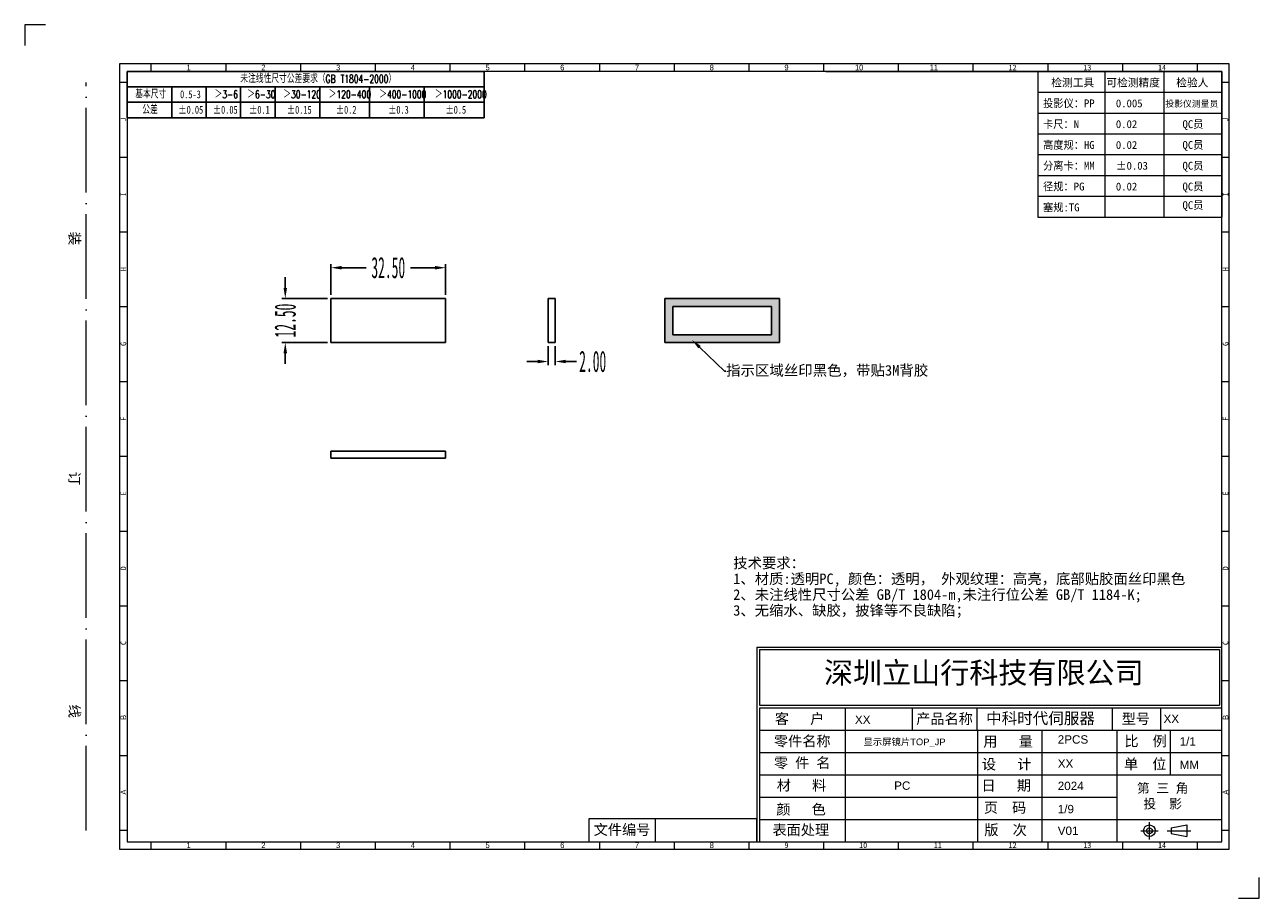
# Model space of a CAD drawing. Header units: millimetres. Extents: x 4224 to 4574, y 2326 to 2574.
import ezdxf
from ezdxf import colors
from ezdxf.entities.mleader import LeaderData, LeaderLine
from ezdxf.math import Vec2, Vec3

# ---------------------------------------------------------------- set-up
doc = ezdxf.new("R2010")
doc.units = ezdxf.units.MM
for name, pattern in [('ACAD_ISO04W100', [30, 24, -3, 0, -3]), ('CENTERLINE', [30, 12, -1.5, 3, -1.5, 12]), ('SLD-实线', [0])]:
    doc.linetypes.add(name, pattern=pattern)
for name, color, linetype in [('35002034-01_DXF_TEXT', 7, 'Continuous'), ('FRAME', 4, 'Continuous'), ('蓝色线', 5, 'SLD-实线')]:
    doc.layers.add(name, color=color, linetype=linetype)
doc.layers.add('框', color=1, linetype='CENTERLINE', lineweight=5)
doc.styles.add('s', font='txt')
doc.styles.add('SIMPLEX', font='SIMPLEX.shx', dxfattribs={"height": 3.5})
doc.styles.add('SLDTEXTSTYLE1', font='TXT', dxfattribs={"width": 0.469})
doc.styles.add('SLDTEXTSTYLE6', font='TXT', dxfattribs={"width": 0.7, "bigfont": 'bigfont'})
doc.styles.add('SLDTEXTSTYLE7', font='TXT', dxfattribs={"width": 0.7})
doc.styles.get("Standard").update_dxf_attribs({"font": 'arial.ttf'})
doc.styles.add('STYLE3', font='swissi.ttf', dxfattribs={"height": 3})
doc.dimstyles.new('副本 SLDDIMSTYLE1', dxfattribs={"dimtxt": 6, "dimasz": 3, "dimexe": 1, "dimexo": 1, "dimgap": 0.875, "dimtad": 0, "dimrnd": 1e-09, "dimzin": 4, "dimdsep": 46, "dimtxsty": 'SLDTEXTSTYLE1', "dimcen": 0.09, "dimclrd": 4, "dimclre": 4, "dimclrt": 6, "dimadec": 0, "dimazin": 0, "dimtfac": 1, "dimtofl": 0, "dimtmove": 0, "dimatfit": 3, "dimfxl": 0, "dimtolj": 1, "dimtzin": 12, "dimarcsym": 0})

# ---------------------------------------------------------------- blocks, each defined once
blk = doc.blocks.new('SW_TABLEANNOTATION_0')
at = {"layer": '蓝色线', "color": 0}
for p, q in [((0, 0), (0, -12.39)), ((95.59, 0), (0, 0)), ((95.59, -12.39), (95.59, 0)), ((0, -4.13), (95.59, -4.13)), ((11.95, -4.13), (11.95, -12.39)), ((21.18, -4.13), (21.18, -12.39)), ((30.4, -4.13), (30.4, -12.39)), ((39.63, -4.13), (39.63, -12.39)), ((51.58, -4.13), (51.58, -12.39)), ((64.89, -4.13), (64.89, -12.39)), ((79.56, -4.13), (79.56, -12.39)), ((0, -8.26), (95.59, -8.26)), ((0, -12.39), (95.59, -12.39))]:
    blk.add_line(p, q, dxfattribs=at)
at = {"layer": '蓝色线', "color": 0, "attachment_point": 1}
for s, insert, char_height, style in [('\\M+196A2\\M+1928D线\\M+190AB\\M+18EDA\\M+190A1\\M+18CF6\\M+18DB7\\M+19776\\M+18B81\\M+18169GB T1804-2000\\M+1816A', (30.32, -0.93), 2.11667, 'SLDTEXTSTYLE6'), ('\\M+18AEE\\M+1967B\\M+18EDA\\M+190A1', (2.2, -5.06), 2.1167, 'SLDTEXTSTYLE6'), ('0.5-3', (14.2, -5.06), 2.117, 'SLDTEXTSTYLE7'), ('\\M+181843-6', (23.43, -5.06), 2.1167, 'SLDTEXTSTYLE6'), ('\\M+181846-30', (32.18, -5.06), 2.1167, 'SLDTEXTSTYLE6'), ('\\M+1818430-120', (41.82, -5.06), 2.1167, 'SLDTEXTSTYLE6'), ('\\M+18184120-400', (53.98, -5.06), 2.1167, 'SLDTEXTSTYLE6'), ('\\M+18184400-1000', (67.5, -5.06), 2.1167, 'SLDTEXTSTYLE6'), ('\\M+181841000-2000', (82.38, -5.06), 2.1167, 'SLDTEXTSTYLE6'), ('\\M+18CF6\\M+18DB7', (4.09, -9.19), 2.1167, 'SLDTEXTSTYLE6'), ('\\M+5A1C00.05', (13.73, -9.19), 2.1167, 'SLDTEXTSTYLE7'), ('\\M+5A1C00.05', (22.95, -9.19), 2.1167, 'SLDTEXTSTYLE7'), ('\\M+5A1C00.1', (32.65, -9.19), 2.1167, 'SLDTEXTSTYLE7'), ('\\M+5A1C00.15', (42.77, -9.19), 2.1167, 'SLDTEXTSTYLE7'), ('\\M+5A1C00.2', (55.87, -9.19), 2.1167, 'SLDTEXTSTYLE7'), ('\\M+5A1C00.3', (69.86, -9.19), 2.1167, 'SLDTEXTSTYLE7'), ('\\M+5A1C00.5', (85.21, -9.19), 2.1167, 'SLDTEXTSTYLE7')]:
    blk.add_mtext(s, dxfattribs=dict(at, insert=insert, char_height=char_height, style=style))
blk = doc.blocks.new('*D205')
at = {"color": 4, "lineweight": -2}
for p, q in [((4310.63, 2497.22), (4310.63, 2505.93)), ((4313.63, 2504.93), (4320.61, 2504.93)), ((4340.13, 2504.93), (4333.14, 2504.93)), ((4343.13, 2497.22), (4343.13, 2505.93))]:
    blk.add_line(p, q, dxfattribs=at)
at = {"color": 4}
for points in [[(4313.63, 2505.43), (4313.63, 2504.43), (4310.63, 2504.93)], [(4340.13, 2505.43), (4340.13, 2504.43), (4343.13, 2504.93)]]:
    blk.add_solid(points, dxfattribs=at)
at = {"layer": 'Defpoints', "color": 0}
for p in [(4343.13, 2504.93), (4310.63, 2496.22), (4343.13, 2496.22)]:
    blk.add_point(p, dxfattribs=at)
at = {"color": 6, "insert": (4326.88, 2504.93), "char_height": 6, "attachment_point": 5, "style": 'SLDTEXTSTYLE1'}
blk.add_mtext('\\A1;32.50', dxfattribs=at)
blk = doc.blocks.new('*D206')
at = {"color": 4, "lineweight": -2}
for p, q in [((4297.7, 2499.22), (4297.7, 2502.22)), ((4309.63, 2496.22), (4296.7, 2496.22)), ((4309.63, 2483.72), (4296.7, 2483.72)), ((4297.7, 2480.72), (4297.7, 2477.72))]:
    blk.add_line(p, q, dxfattribs=at)
at = {"color": 4}
for points in [[(4297.2, 2499.22), (4298.2, 2499.22), (4297.7, 2496.22)], [(4297.2, 2480.72), (4298.2, 2480.72), (4297.7, 2483.72)]]:
    blk.add_solid(points, dxfattribs=at)
at = {"layer": 'Defpoints', "color": 0}
for p in [(4297.7, 2496.22), (4310.63, 2496.22), (4310.63, 2483.72)]:
    blk.add_point(p, dxfattribs=at)
at = {"color": 6, "insert": (4297.7, 2489.97), "char_height": 6, "attachment_point": 5, "rotation": 90, "style": 'SLDTEXTSTYLE1'}
blk.add_mtext('\\A1;12.50', dxfattribs=at)
blk = doc.blocks.new('*D207')
at = {"color": 4, "lineweight": -2}
for p, q in [((4372.17, 2482.72), (4372.17, 2477.38)), ((4374.17, 2482.72), (4374.17, 2477.38)), ((4369.17, 2478.38), (4366.17, 2478.38)), ((4377.17, 2478.38), (4380.17, 2478.38))]:
    blk.add_line(p, q, dxfattribs=at)
at = {"color": 4}
for points in [[(4369.17, 2478.88), (4369.17, 2477.88), (4372.17, 2478.38)], [(4377.17, 2478.88), (4377.17, 2477.88), (4374.17, 2478.38)]]:
    blk.add_solid(points, dxfattribs=at)
at = {"layer": 'Defpoints', "color": 0}
for p in [(4372.17, 2483.72), (4374.17, 2483.72), (4374.17, 2478.38)]:
    blk.add_point(p, dxfattribs=at)
at = {"color": 6, "insert": (4384.79, 2478.38), "char_height": 6, "attachment_point": 5, "style": 'SLDTEXTSTYLE1'}
blk.add_mtext('\\A1;2.00', dxfattribs=at)

msp = doc.modelspace()

# ---------------------------------------------------------------- hatches: boundary and pattern name
h = msp.add_hatch(color=3)
h.dxf.hatch_style = 1
h.paths.add_polyline_path([(4437.71, 2496.221), (4405.21, 2496.221), (4405.21, 2483.721), (4437.71, 2483.721)])
h.paths.add_polyline_path([(4407.46, 2485.971), (4407.46, 2493.971), (4435.46, 2493.971), (4435.46, 2485.971)], flags=16)

# ---------------------------------------------------------------- linework, layer by layer
at = {"color": 7, "linetype": 'Continuous'}
for p, q in [((4310.625, 2483.721), (4310.625, 2496.221)), ((4310.625, 2496.221), (4343.125, 2496.221)), ((4343.125, 2496.221), (4343.125, 2483.721)), ((4372.168, 2496.221), (4372.168, 2483.721)), ((4374.168, 2496.221), (4372.168, 2496.221)), ((4374.168, 2496.221), (4374.168, 2483.721)), ((4437.71, 2496.221), (4405.21, 2496.221)), ((4405.21, 2496.221), (4405.21, 2483.721)), ((4407.46, 2493.971), (4435.46, 2493.971)), ((4407.46, 2485.971), (4407.46, 2493.971)), ((4435.46, 2493.971), (4435.46, 2485.971)), ((4437.71, 2483.721), (4437.71, 2496.221)), ((4343.125, 2483.721), (4310.625, 2483.721)), ((4374.168, 2483.721), (4372.168, 2483.721)), ((4405.21, 2483.721), (4437.71, 2483.721)), ((4435.46, 2485.971), (4407.46, 2485.971)), ((4310.625, 2451.044), (4310.625, 2453.044)), ((4343.125, 2453.044), (4310.625, 2453.044)), ((4343.125, 2451.044), (4343.125, 2453.044)), ((4343.125, 2451.044), (4310.625, 2451.044))]:
    msp.add_line(p, q, dxfattribs=at)
at = {"layer": '框', "color": 1, "linetype": 'Continuous', "lineweight": 15}
for p, q in [((4259.752, 2560.491), (4259.752, 2562.607)), ((4280.921, 2560.491), (4280.921, 2562.607)), ((4302.089, 2560.491), (4302.089, 2562.607)), ((4323.258, 2560.491), (4323.258, 2562.607)), ((4344.427, 2560.491), (4344.427, 2562.607)), ((4365.596, 2560.491), (4365.596, 2562.607)), ((4386.764, 2560.491), (4386.764, 2562.607)), ((4407.933, 2560.491), (4407.933, 2562.607)), ((4429.102, 2560.491), (4429.102, 2562.607)), ((4450.271, 2560.491), (4450.271, 2562.607)), ((4450.829, 2560.491), (4562.994, 2560.491)), ((4471.439, 2560.491), (4471.439, 2562.607)), ((4492.608, 2560.491), (4492.608, 2562.607)), ((4492.608, 2560.491), (4492.608, 2562.607)), ((4510.883, 2560.491), (4510.883, 2519.275)), ((4513.777, 2560.491), (4513.777, 2562.607)), ((4529.862, 2560.491), (4529.862, 2519.275)), ((4534.946, 2560.491), (4534.946, 2562.607)), ((4546.572, 2560.491), (4546.572, 2519.275)), ((4556.114, 2560.491), (4556.114, 2562.607)), ((4562.994, 2560.491), (4562.994, 2519.275)), ((4252.872, 2557.315), (4250.755, 2557.315)), ((4565.111, 2557.315), (4562.994, 2557.315)), ((4510.883, 2554.603), (4562.994, 2554.603)), ((4510.883, 2548.715), (4562.994, 2548.715)), ((4510.883, 2542.827), (4562.994, 2542.827)), ((4252.872, 2536.147), (4250.755, 2536.147)), ((4510.883, 2536.939), (4562.994, 2536.939)), ((4565.111, 2536.147), (4562.994, 2536.147)), ((4510.883, 2531.051), (4562.994, 2531.051)), ((4510.883, 2525.163), (4562.994, 2525.163)), ((4510.883, 2519.275), (4562.994, 2519.275)), ((4252.872, 2514.978), (4250.755, 2514.978)), ((4565.111, 2514.978), (4562.994, 2514.978)), ((4252.872, 2493.809), (4250.755, 2493.809)), ((4565.111, 2493.809), (4562.994, 2493.809)), ((4252.872, 2472.64), (4250.755, 2472.64)), ((4565.111, 2472.64), (4562.994, 2472.64)), ((4252.872, 2451.472), (4250.755, 2451.472)), ((4565.111, 2451.472), (4562.994, 2451.472)), ((4252.872, 2430.303), (4250.755, 2430.303)), ((4565.111, 2430.303), (4562.994, 2430.303)), ((4252.872, 2409.134), (4250.755, 2409.134)), ((4565.111, 2409.134), (4562.994, 2409.134)), ((4431.308, 2397.501), (4562.994, 2397.501)), ((4431.308, 2397.501), (4431.308, 2342.452)), ((4432.001, 2396.808), (4562.301, 2396.808)), ((4432.001, 2396.808), (4432.001, 2381.075)), ((4562.301, 2396.808), (4562.301, 2381.075)), ((4252.872, 2387.965), (4250.755, 2387.965)), ((4565.111, 2387.965), (4562.994, 2387.965)), ((4432.001, 2381.075), (4562.301, 2381.075)), ((4432.001, 2380.382), (4562.994, 2380.382)), ((4432.001, 2380.382), (4432.001, 2342.452)), ((4456.259, 2380.382), (4456.259, 2342.452)), ((4475.297, 2380.382), (4475.297, 2374.057)), ((4493.737, 2374.057), (4493.737, 2380.382)), ((4532.056, 2374.057), (4532.056, 2380.382)), ((4545.606, 2380.382), (4545.606, 2374.252)), ((4432.001, 2374.057), (4562.994, 2374.057)), ((4493.813, 2374.057), (4493.813, 2342.452)), ((4512.027, 2374.057), (4512.027, 2342.452)), ((4533.267, 2374.057), (4533.267, 2342.452)), ((4548.506, 2361.345), (4548.506, 2373.993)), ((4252.872, 2366.797), (4250.755, 2366.797)), ((4432.001, 2367.733), (4562.994, 2367.733)), ((4565.111, 2366.797), (4562.994, 2366.797)), ((4432.001, 2361.408), (4562.994, 2361.408)), ((4432.001, 2355.084), (4533.267, 2355.084)), ((4402.512, 2348.924), (4402.512, 2342.452)), ((4432.001, 2348.76), (4562.994, 2348.76)), ((4542.486, 2343.108), (4542.486, 2348.006)), ((4548.63, 2346.373), (4553.139, 2347.189)), ((4553.139, 2347.189), (4553.139, 2343.924)), ((4252.872, 2345.628), (4250.755, 2345.628)), ((4540.037, 2345.557), (4544.935, 2345.557)), ((4547.518, 2345.557), (4554.206, 2345.557)), ((4548.63, 2346.373), (4548.63, 2344.74)), ((4548.63, 2344.74), (4553.139, 2343.924)), ((4565.111, 2345.628), (4562.994, 2345.628)), ((4259.752, 2340.336), (4259.752, 2342.452)), ((4280.921, 2340.336), (4280.921, 2342.452)), ((4302.089, 2340.336), (4302.089, 2342.452)), ((4323.258, 2340.336), (4323.258, 2342.452)), ((4344.427, 2340.336), (4344.427, 2342.452)), ((4365.596, 2340.336), (4365.596, 2342.452)), ((4386.764, 2340.336), (4386.764, 2342.452)), ((4407.933, 2340.336), (4407.933, 2342.452)), ((4429.102, 2340.336), (4429.102, 2342.452)), ((4450.271, 2340.336), (4450.271, 2342.452)), ((4471.439, 2340.336), (4471.439, 2342.452)), ((4492.608, 2340.336), (4492.608, 2342.452)), ((4513.777, 2340.336), (4513.777, 2342.452)), ((4534.946, 2340.336), (4534.946, 2342.452)), ((4556.114, 2340.336), (4556.114, 2342.452))]:
    msp.add_line(p, q, dxfattribs=at)
at = {"layer": '框', "color": 1, "linetype": 'ACAD_ISO04W100', "lineweight": 15}
msp.add_line((4241.334, 2345.628), (4241.334, 2557.315), dxfattribs=at)
at = {"layer": '框', "color": 1, "linetype": 'Continuous', "lineweight": 15}
for points in [[(4229.769, 2573.719), (4223.881, 2573.719), (4223.881, 2567.831)], [(4567.736, 2326.426), (4573.624, 2326.426), (4573.624, 2332.314)]]:
    msp.add_lwpolyline(points, dxfattribs=at)
for points in [[(4250.755, 2340.336), (4565.111, 2340.336), (4565.111, 2562.607), (4250.755, 2562.607)], [(4252.872, 2342.452), (4562.994, 2342.452), (4562.994, 2560.491), (4252.872, 2560.491)], [(4383.696, 2342.452), (4431.308, 2342.452), (4431.308, 2348.924), (4383.696, 2348.924)]]:
    msp.add_lwpolyline(points, close=True, dxfattribs=at)
for radius in [1.633, 0.816]:
    msp.add_circle((4542.486, 2345.557), radius, dxfattribs=at)

# ---------------------------------------------------------------- block references
at = {"layer": '蓝色线', "xscale": 1.058437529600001, "yscale": 1.058437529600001, "zscale": 1.058437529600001}
msp.add_blockref('SW_TABLEANNOTATION_0', (4252.872, 2560.491), dxfattribs=at)

# ---------------------------------------------------------------- texts
at = {"layer": '35002034-01_DXF_TEXT', "color": 2, "linetype": 'Continuous', "insert": (4424.595, 2422.835), "char_height": 2.98076, "width": 150.62353, "attachment_point": 1, "line_spacing_factor": 0.9}
msp.add_mtext('{\\fSimSun|b0|i0|c134|p2;技术要求：\\P1、材质:透明PC, 颜色：透明， 外观纹理：高亮，底部贴胶面丝印黑色\\P2、未注线性尺寸公差 GB/T 1804-m,未注行位公差 GB/T 1184-K;\\P3、无缩水、缺胶，披锋等不良缺陷；}', dxfattribs=at)
at = {"layer": 'FRAME', "color": 3, "lineweight": 0, "style": 'STYLE3'}
for tag, p, s, height in [('中科时代伺服器', (4496.232, 2375.77), 'XXXX', 3.2287), ('XX', (4546.492, 2376.062), '项目名称', 2.3677), ('XX', (4459.076, 2375.79), 'XX', 2.3677), ('显示屏镜片TOP_JP', (4461.491, 2369.759), '1*1', 1.8942), ('2PCS', (4516.521, 2370.208), '', 2.368), ('1/1', (4551.049, 2369.654), '', 2.368), ('XX', (4516.521, 2363.372), '', 2.368), ('MM', (4551.049, 2363.053), 'MM', 2.3677), ('PC', (4470.182, 2357.137), '', 2.368), ('2024', (4516.521, 2357.062), '', 2.368), ('1/9', (4516.521, 2350.493), '1', 2.368), ('V01', (4516.521, 2344.374), 'A/01', 2.3677)]:
    msp.add_attdef(tag, p, s, height=height, dxfattribs=at)
at = {"layer": '框', "color": 1, "linetype": 'Continuous', "lineweight": 15}
for s, insert, char_height, width, attachment_point in [('{\\fﾷￂￋￎ_GB2312|b0|i0|c134|p49;1}', (4269.746, 2562.391), 1.58766, 0.81952, 1), ('{\\fﾷￂￋￎ_GB2312|b0|i0|c134|p49;2}', (4290.915, 2562.391), 1.58766, 0.81955, 1), ('{\\fﾷￂￋￎ_GB2312|b0|i0|c134|p49;3}', (4312.084, 2562.391), 1.58766, 0.81955, 1), ('{\\fﾷￂￋￎ_GB2312|b0|i0|c134|p49;4}', (4333.252, 2562.391), 1.58766, 0.81955, 1), ('{\\fﾷￂￋￎ_GB2312|b0|i0|c134|p49;5}', (4354.421, 2562.391), 1.58766, 0.81955, 1), ('{\\fﾷￂￋￎ_GB2312|b0|i0|c134|p49;6}', (4375.59, 2562.391), 1.58766, 0.81955, 1), ('{\\fﾷￂￋￎ_GB2312|b0|i0|c134|p49;7}', (4396.759, 2562.391), 1.58766, 0.81955, 1), ('{\\fﾷￂￋￎ_GB2312|b0|i0|c134|p49;8}', (4417.927, 2562.391), 1.58766, 0.81955, 1), ('{\\fU+FFB7ￂￋￎ_GB|b0|i0|c134|p49;9}', (4440.276, 2562.391), 1.58766, 0.81955, 3), ('{\\fU+FFB7ￂￋￎ_GB|b0|i0|c134|p49;10}', (4461.445, 2562.391), 1.58766, 0.81955, 3), ('{\\fU+FFB7ￂￋￎ_GB|b0|i0|c134|p49;11}', (4482.614, 2562.391), 1.58766, 0.81955, 3), ('{\\fFangSong_GB2312|b0|i0|c134|p49;12}', (4502.602, 2562.391), 1.58766, 0.81952, 1), ('{\\fFangSong_GB2312|b0|i0|c134|p49;13}', (4523.771, 2562.391), 1.58766, 0.81955, 1), ('{\\fFangSong_GB2312|b0|i0|c134|p49;14}', (4544.94, 2562.391), 1.58766, 0.81955, 1), ('{\\fKaiTi_GB2312|b0|i0|c134|p49;检测工具}', (4514.689, 2558.457), 2.22829, 22.74707, 1), ('{\\fKaiTi_GB2312|b0|i0|c134|p49;可检测精度}', (4530.285, 2558.457), 2.22829, 22.74707, 1), ('{\\fKaiTi_GB2312|b0|i0|c134|p49;检验人}', (4550.079, 2558.457), 2.22829, 22.74707, 1), ('{\\fKaiTi_GB2312|b0|i0|c134|p49;0.005}', (4532.987, 2552.569), 2.22829, 22.74707, 1), ('{\\fKaiTi_GB2312|b0|i0|c134|p49;0.02}', (4532.987, 2546.681), 2.22829, 22.74707, 1), ('{\\fKaiTi_GB2312|b0|i0|c134|p49;0.02}', (4532.987, 2540.793), 2.22829, 22.74707, 1), ('{\\fKaiTi_GB2312|b0|i0|c134|p49;0.02}', (4532.987, 2529.017), 2.22829, 22.74707, 1), ('{\\fSimSun|b0|i0|c134|p2;深圳立山行科技有限公司}', (4450.301, 2393.306), 6.03618, 94.86072, 1), ('{\\fKaiTi_GB2312|b0|i0|c134|p49;\\H0.9645x;第 三 角\\P 投  影}', (4538.964, 2358.973), 2.77235, 16.83628, 1), ('{\\fﾷￂￋￎ_GB2312|b0|i0|c134|p49;1}', (4269.746, 2342.236), 1.58766, 0.81952, 1), ('{\\fﾷￂￋￎ_GB2312|b0|i0|c134|p49;2}', (4290.915, 2342.236), 1.58766, 0.81955, 1), ('{\\fﾷￂￋￎ_GB2312|b0|i0|c134|p49;3}', (4312.084, 2342.236), 1.58766, 0.81955, 1), ('{\\fﾷￂￋￎ_GB2312|b0|i0|c134|p49;4}', (4333.252, 2342.236), 1.58766, 0.81955, 1), ('{\\fﾷￂￋￎ_GB2312|b0|i0|c134|p49;5}', (4354.421, 2342.236), 1.58766, 0.81955, 1), ('{\\fﾷￂￋￎ_GB2312|b0|i0|c134|p49;6}', (4375.59, 2342.236), 1.58766, 0.81955, 1), ('{\\fﾷￂￋￎ_GB2312|b0|i0|c134|p49;7}', (4396.759, 2342.236), 1.58766, 0.81955, 1), ('{\\fﾷￂￋￎ_GB2312|b0|i0|c134|p49;8}', (4417.927, 2342.236), 1.58766, 0.81955, 1), ('{\\fFangSong_GB2312|b0|i0|c134|p49;9}', (4439.096, 2342.236), 1.58766, 0.81952, 1), ('{\\fFangSong_GB2312|b0|i0|c134|p49;10}', (4460.265, 2342.236), 1.58762, 0.81955, 1), ('{\\fFangSong_GB2312|b0|i0|c134|p49;11}', (4481.434, 2342.236), 1.58766, 0.81955, 1), ('{\\fFangSong_GB2312|b0|i0|c134|p49;12}', (4502.602, 2342.236), 1.58766, 0.81952, 1), ('{\\fFangSong_GB2312|b0|i0|c134|p49;13}', (4523.771, 2342.236), 1.58766, 0.81955, 1), ('{\\fFangSong_GB2312|b0|i0|c134|p49;14}', (4544.94, 2342.236), 1.58766, 0.81955, 1)]:
    msp.add_mtext(s, dxfattribs=dict(at, insert=insert, char_height=char_height, width=width, attachment_point=attachment_point))
for s, insert, char_height, width, attachment_point, style in [('投影仪：PP', (4512.359, 2552.569), 2.2283, 22.74707, 1, 's'), ('投影仪测量员', (4547.027, 2552.244), 1.7826, 18.19765, 1, 's'), ('卡尺：N', (4512.359, 2546.681), 2.2283, 22.74707, 1, 's'), ('QC员', (4551.86, 2546.681), 2.2283, 22.74707, 1, 's'), ('高度规：HG', (4512.359, 2540.793), 2.2283, 22.74707, 1, 's'), ('QC员', (4551.86, 2540.793), 2.2283, 22.74707, 1, 's'), ('分离卡：MM', (4512.359, 2534.905), 2.2283, 22.74707, 1, 's'), ('%%P0.03', (4532.987, 2534.905), 2.2283, 22.74707, 1, 's'), ('QC员', (4551.86, 2534.905), 2.2283, 22.74707, 1, 's'), ('径规：PG', (4512.359, 2529.017), 2.2283, 22.74707, 1, 's'), ('QC员', (4551.86, 2529.017), 2.2283, 22.74707, 1, 's'), ('塞规:TG', (4512.359, 2523.129), 2.2283, 22.74707, 1, 's'), ('QC员', (4551.86, 2523.743), 2.2283, 22.74707, 1, 's'), ('{\\fKaiTi_GB2312|b0|i0|c134|p49;客   户}', (4443.392, 2377.077), 2.94134, 24.34398, 5, 'SIMPLEX'), ('{\\fKaiTi_GB2312|b0|i0|c134|p49;产品名称}', (4484.461, 2377.077), 2.94134, 24.34398, 5, 'SIMPLEX'), ('{\\fKaiTi_GB2312|b0|i0|c134|p49;型号}', (4538.663, 2377.077), 2.94134, 24.34398, 5, 'SIMPLEX'), ('{\\fSimSun|b0|i0|c134|p2;零件名称}', (4444.143, 2370.752), 2.94134, 24.34398, 5, 'SIMPLEX'), ('{\\fSimSun|b0|i0|c134|p2;用   量}', (4502.454, 2370.653), 2.94134, 24.34398, 5, 'SIMPLEX'), ('{\\fKaiTi_GB2312|b0|i0|c134|p49;比  例}', (4541.435, 2370.757), 2.94134, 24.34398, 5, 'SIMPLEX'), ('{\\fSimSun|b0|i0|c134|p2;零 件 名}', (4444.144, 2364.6), 2.94134, 24.34398, 5, 'SIMPLEX'), ('{\\fSimSun|b0|i0|c134|p2;设   计}', (4502.049, 2364.227), 2.94134, 20.93634, 5, 'SIMPLEX'), ('{\\fKaiTi_GB2312|b0|i0|c134|p49;单  位 }', (4541.3, 2364.306), 2.94134, 24.34398, 5, 'SIMPLEX'), ('{\\fSimSun|b0|i0|c134|p2;材   料}', (4443.938, 2358.275), 2.94134, 24.34398, 5, 'SIMPLEX'), ('{\\fSimSun|b0|i0|c134|p2;日   期}', (4501.941, 2358.205), 2.94134, 24.34398, 5, 'SIMPLEX'), ('{\\fSimSun|b0|i0|c134|p2;颜   色}', (4443.807, 2351.435), 2.94134, 24.34398, 5, 'SIMPLEX'), ('{\\fSimSun|b0|i0|c134|p2;页\\fKaiTi_GB2312|b0|i0|c134|p49;  \\fSimSun|b0|i0|c134|p2;码}', (4501.59, 2351.951), 2.94134, 24.34398, 5, 'SIMPLEX'), ('{\\fSimSun|b0|i0|c134|p2;表面处理}', (4443.745, 2345.627), 2.94134, 24.34398, 5, 'SIMPLEX'), ('{\\fKaiTi_GB2312|b0|i0|c134|p49;版  次}', (4501.745, 2345.627), 2.94134, 24.34398, 5, 'SIMPLEX')]:
    msp.add_mtext(s, dxfattribs=dict(at, insert=insert, char_height=char_height, width=width, attachment_point=attachment_point, style=style))
at = {"layer": '框', "color": 1, "linetype": 'Continuous', "lineweight": 15, "char_height": 1.588, "width": 2.11688, "attachment_point": 1, "rotation": 90, "style": 's'}
for s, insert in [('J', (4251.03, 2546.289)), ('J', (4563.269, 2546.289)), ('I', (4251.03, 2525.12)), ('I', (4563.269, 2525.12)), ('H', (4251.03, 2503.951)), ('H', (4563.269, 2503.951)), ('G', (4251.03, 2482.783)), ('G', (4563.269, 2482.783)), ('F', (4251.03, 2461.614)), ('F', (4563.269, 2461.614)), ('E', (4251.03, 2440.445)), ('E', (4563.269, 2440.445)), ('D', (4251.03, 2419.276)), ('D', (4563.269, 2419.276)), ('C', (4251.03, 2398.108)), ('C', (4563.269, 2398.108))]:
    msp.add_mtext(s, dxfattribs=dict(at, insert=insert))
at = {"layer": '框', "color": 1, "linetype": 'ACAD_ISO04W100', "lineweight": 15, "insert": (4237.82, 2446.293), "char_height": 2.94396, "width": 155.78179, "attachment_point": 5, "rotation": 270, "style": 's'}
msp.add_mtext('装                                订                               线', dxfattribs=at)
at = {"layer": '框', "color": 1, "linetype": 'Continuous', "lineweight": 15, "char_height": 1.58766, "width": 2.11688, "attachment_point": 1, "rotation": 90}
for s, insert in [('{\\f\uffbfﾬￌﾣﾤ_GB2312|b0|i0|c134|p49;B}', (4251.03, 2376.939)), ('{\\f\uffbfﾬￌﾣﾤ_GB2312|b0|i0|c134|p49;B}', (4563.269, 2376.939)), ('{\\f\uffbfﾬￌﾣﾤ_GB2312|b0|i0|c134|p49;A}', (4251.03, 2355.77)), ('{\\f\uffbfﾬￌﾣﾤ_GB2312|b0|i0|c134|p49;A}', (4563.269, 2355.77))]:
    msp.add_mtext(s, dxfattribs=dict(at, insert=insert))
at = {"layer": '框', "color": 1, "lineweight": 15, "insert": (4393.104, 2345.688), "char_height": 2.94396, "width": 18.81569, "attachment_point": 5, "style": 'SIMPLEX'}
msp.add_mtext('{\\fSimSun|b0|i0|c134|p54;文件编号}', dxfattribs=at)

# ---------------------------------------------------------------- dimensions: what is measured, and where the dimension line sits
for base, p1, p2, picture, middle in [((4343.125, 2504.932), (4310.625, 2496.221), (4343.125, 2496.221), '*D205', (4326.875, 2504.932)), ((4374.168, 2478.385), (4372.168, 2483.721), (4374.168, 2483.721), '*D207', (4384.795, 2478.385))]:
    dim = msp.add_linear_dim(base=base, p1=p1, p2=p2, dimstyle='副本 SLDDIMSTYLE1')
    dim.commit()
    dim.dimension.update_dxf_attribs({"geometry": picture, "text_midpoint": middle})
dim = msp.add_linear_dim(base=(4297.696, 2496.221), p1=(4310.625, 2483.721), p2=(4310.625, 2496.221), angle=90, dimstyle='副本 SLDDIMSTYLE1')
dim.commit()
dim.dimension.update_dxf_attribs({"geometry": '*D206', "text_midpoint": (4297.696, 2489.971)})

# ---------------------------------------------------------------- leaders
at = {"color": 3}
ml = msp.add_multileader_mtext('Standard', dxfattribs=at)
ml.set_content('{\\fSimSun|b0|i0|c134|p2;指示区域丝印黑色，带贴3M背胶}', color=3)
ml.set_leader_properties()
ml.build(insert=Vec2(0, 0))
ml.multileader.update_dxf_attribs({"text_right_attachment_type": 6, "dogleg_length": 0.36, "arrow_head_size": 3})
ctx = ml.context
ctx.base_point, ctx.char_height, ctx.arrow_head_size, ctx.landing_gap_size, ctx.plane_origin = Vec3(4422.471, 2475.666), 3, 3, 0.09, Vec3(4412.913, 2484.498)
ctx.right_attachment = 6
notes = []
notes.append((ctx, [(0, (1, 1, 0), (4422.111, 2475.666), (1, 0), 0.36, [(0, [(4412.913, 2484.498)], 0, [])])]))
ctx.mtext.insert, ctx.mtext.flow_direction = Vec3(4422.561, 2477.384), 5
for ctx, leaders in notes:
    for number, flags, end, landing, length, lines in leaders:
        leader = LeaderData()
        leader.index, (leader.has_last_leader_line, leader.has_dogleg_vector, leader.attachment_direction) = number, flags
        leader.last_leader_point, leader.dogleg_vector, leader.dogleg_length = Vec3(end), Vec3(landing), length
        for number, points, colour, breaks in lines:
            line = LeaderLine()
            line.index, line.vertices, line.color, line.breaks = number, Vec3.list(points), colors.encode_raw_color(colour), breaks
            leader.lines.append(line)
        ctx.leaders.append(leader)

doc.saveas('drawing.dxf')
